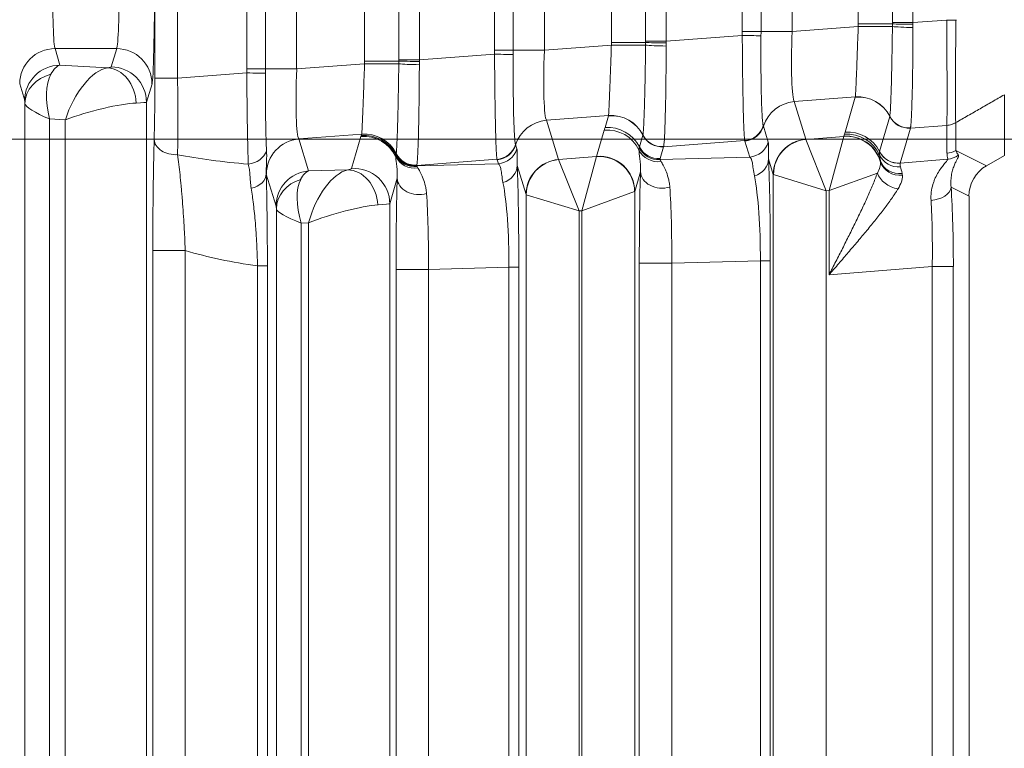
# Model space of a CAD drawing. Header units: millimetres. Extents: x 4 to 836, y 5 to 589.
# Tile 145 of 154: x 725 to 739, y 315 to 326. Entities that reach past the tile are written whole.
import ezdxf

# ---------------------------------------------------------------- set-up
doc = ezdxf.new("R2010")
doc.units = ezdxf.units.MM
doc.layers.add('1', color=7, linetype='Continuous', true_color=0xffffff)
doc.styles.add('ideas_simplex', font='simplex.shx')
doc.dimstyles.get("Standard").update_dxf_attribs({"dimtxt": 0.18, "dimasz": 0.18, "dimexe": 0.18, "dimexo": 0.0625, "dimgap": 0.09, "dimtad": 0, "dimtih": 1, "dimtoh": 1, "dimdec": 4, "dimzin": 0, "dimdsep": 46, "dimtxsty": 'Standard', "dimcen": 0.09, "dimadec": 0, "dimazin": 0, "dimtfac": 1, "dimtdec": 4, "dimtofl": 0, "dimtmove": 0, "dimatfit": 3, "dimfxl": 1, "dimtolj": 1, "dimtzin": 0, "dimarcsym": 0})

# ---------------------------------------------------------------- blocks, each defined once
blk = doc.blocks.new('_U9')
at = {"layer": '1', "color": 87, "lineweight": 25}
for p, q in [((762.156765, 342.060801), (756.531765, 342.060801)), ((756.531765, 342.060801), (756.531765, 340.560801)), ((762.156765, 340.560801), (762.156765, 342.060801)), ((756.531765, 329.355801), (756.531765, 327.855801)), ((762.156765, 327.855801), (762.156765, 329.355801)), ((756.531765, 327.855801), (762.156765, 327.855801))]:
    blk.add_line(p, q, dxfattribs=at)
at = {"layer": '1', "color": 27, "lineweight": 13}
blk.add_line((763.656765, 306.372389), (763.656765, 342.060801), dxfattribs=at)
at = {"layer": '1', "color": 152, "lineweight": 13}
for p, q in [((687.377459, 324.050058), (765.656765, 324.050058)), ((687.377459, 306.372389), (765.656765, 306.372389))]:
    blk.add_line(p, q, dxfattribs=at)
at = {"layer": '1', "color": 27, "lineweight": 18}
for points in [[(763.656765, 324.050058), (764.185746, 321.05006), (763.127784, 321.050056)], [(763.656765, 306.372389), (763.127784, 309.372387), (764.185746, 309.372391)]]:
    blk.add_solid(points, dxfattribs=at)
at = {"layer": '1', "color": 87, "linetype": 'Continuous', "lineweight": 25, "char_height": 3, "attachment_point": 7, "rotation": 90, "line_spacing_factor": 1.204819, "style": 'ideas_simplex'}
for s, insert in [('\\W1.2097;17,7', (754.690765, 329.303301)), ('\\W1.2097;.696', (762.003265, 329.303301))]:
    blk.add_mtext(s, dxfattribs=dict(at, insert=insert))

msp = doc.modelspace()

# ---------------------------------------------------------------- linework, layer by layer
at = {"layer": '1', "color": 143, "linetype": 'Continuous', "lineweight": 13}
for p, q in [((727.016, 324.913), (727.016, 332.509)), ((727.336, 332.509), (727.336, 324.913)), ((728.317, 325.043), (728.317, 332.379)), ((728.582, 332.379), (728.582, 325.043)), ((729.022, 332.379), (729.022, 325.043)), ((729.984, 325.154), (729.984, 332.269)), ((730.468, 325.172), (730.468, 332.251)), ((730.759, 332.251), (730.759, 325.172)), ((731.824, 325.308), (731.824, 332.114)), ((732.088, 332.114), (732.088, 325.308)), ((732.529, 332.114), (732.529, 325.308)), ((733.477, 325.417), (733.477, 332.005)), ((733.962, 325.436), (733.962, 331.987)), ((734.252, 331.987), (734.252, 325.436)), ((735.33, 325.573), (735.33, 331.85)), ((735.595, 331.85), (735.595, 325.573)), ((736.035, 331.85), (736.035, 325.573)), ((736.971, 325.681), (736.971, 331.741)), ((737.455, 325.699), (737.455, 331.723)), ((737.746, 331.723), (737.746, 325.699)), ((737.746, 325.699), (737.455, 325.699)), ((737.746, 325.699), (738.226, 325.736)), ((735.595, 325.573), (735.33, 325.573)), ((735.595, 325.573), (736.035, 325.573)), ((736.035, 325.573), (736.971, 325.643)), ((736.971, 325.681), (737.455, 325.681)), ((733.962, 325.417), (733.477, 325.417)), ((733.962, 325.436), (734.252, 325.436)), ((734.252, 325.436), (735.33, 325.517)), ((725.602, 325.331), (725.672, 325.096)), ((726.475, 325.331), (725.602, 325.331)), ((726.397, 325.072), (726.475, 325.331)), ((731.824, 325.308), (732.088, 325.308)), ((732.529, 325.308), (732.088, 325.308)), ((732.529, 325.308), (733.477, 325.38)), ((729.984, 325.154), (730.468, 325.154)), ((730.468, 325.172), (730.759, 325.172)), ((730.759, 325.172), (731.824, 325.252)), ((725.672, 325.096), (726.349, 325.059)), ((728.317, 325.043), (728.582, 325.043)), ((728.582, 325.043), (729.022, 325.043)), ((729.022, 325.043), (729.984, 325.116)), ((727.336, 324.913), (727.016, 324.913)), ((727.336, 324.913), (728.317, 324.987)), ((725.173, 324.598), (725.102, 324.833)), ((726.975, 324.833), (726.897, 324.574)), ((736.931, 324.647), (736.065, 324.581)), ((736.065, 324.581), (736.229, 324.047)), ((736.786, 324.149), (736.93, 324.645)), ((725.176, 283.869), (725.176, 324.553)), ((726.897, 324.574), (726.897, 283.849)), ((725.526, 324.335), (725.526, 284.087)), ((725.748, 324.323), (725.526, 324.335)), ((725.748, 284.099), (725.748, 324.323)), ((733.437, 324.383), (732.559, 324.317)), ((732.559, 324.317), (732.729, 323.761)), ((733.388, 324.213), (733.437, 324.381)), ((737.273, 323.876), (737.417, 324.37)), ((733.267, 323.805), (733.376, 324.178)), ((735.629, 324.233), (735.698, 324.005)), ((737.71, 324.206), (737.565, 323.711)), ((738.227, 324.245), (737.71, 324.206)), ((738.227, 323.851), (738.227, 324.245)), ((738.353, 324.284), (738.353, 323.89)), ((729.944, 324.119), (729.053, 324.052)), ((729.053, 324.052), (729.191, 323.599)), ((729.8, 323.632), (729.933, 324.087)), ((733.875, 323.939), (733.924, 324.107)), ((735.365, 324.029), (734.216, 323.942)), ((735.437, 323.796), (735.367, 324.023)), ((736.23, 324.046), (736.767, 324.089)), ((736.23, 324.046), (736.519, 323.32)), ((736.767, 324.089), (736.558, 323.323)), ((736.767, 324.091), (736.775, 324.118)), ((732.122, 323.968), (732.14, 323.911)), ((734.216, 323.942), (734.167, 323.775)), ((738.353, 323.89), (738.787, 323.673)), ((731.858, 323.764), (730.722, 323.678)), ((731.878, 323.702), (731.861, 323.759)), ((732.73, 323.76), (733.267, 323.804)), ((732.73, 323.76), (733.019, 323.034)), ((733.058, 323.037), (733.267, 323.804)), ((734.163, 323.762), (735.437, 323.796)), ((735.769, 323.55), (735.702, 323.77)), ((737.565, 323.711), (738.237, 323.766)), ((729.191, 323.599), (729.745, 323.614)), ((730.72, 323.672), (731.878, 323.702)), ((732.269, 323.265), (732.144, 323.676)), ((728.732, 323.103), (728.593, 323.555)), ((730.446, 323.498), (730.34, 323.135)), ((733.889, 323.589), (733.808, 323.309)), ((735.769, 284.872), (735.769, 323.55)), ((735.772, 323.549), (736.519, 323.32)), ((737.242, 323.57), (736.558, 323.323)), ((738.539, 323.241), (738.285, 323.368)), ((732.269, 285.158), (732.269, 323.265)), ((732.272, 323.263), (733.019, 323.034)), ((733.058, 323.037), (733.805, 323.307)), ((733.808, 323.309), (733.808, 285.114)), ((736.558, 323.323), (736.519, 323.32)), ((736.519, 323.32), (736.519, 285.103)), ((736.558, 322.13), (736.558, 323.323)), ((728.735, 285.358), (728.735, 323.064)), ((730.34, 323.135), (730.34, 285.287)), ((733.058, 323.037), (733.019, 323.034)), ((733.019, 323.034), (733.019, 285.389)), ((733.058, 285.385), (733.058, 323.037)), ((729.191, 322.864), (729.085, 322.861)), ((729.085, 322.861), (729.085, 285.561)), ((729.191, 285.559), (729.191, 322.864)), ((727.446, 322.471), (726.986, 322.471)), ((726.986, 285.951), (726.986, 322.471)), ((727.446, 322.471), (727.446, 285.951)), ((728.468, 322.256), (728.608, 322.256)), ((728.468, 286.167), (728.468, 322.256)), ((728.608, 322.256), (728.608, 286.167)), ((732.027, 322.235), (730.889, 322.205)), ((732.027, 286.188), (732.027, 322.235)), ((732.027, 322.235), (732.167, 322.235)), ((732.167, 322.235), (732.167, 286.188)), ((733.872, 286.127), (733.872, 322.295)), ((733.872, 322.295), (734.332, 322.295)), ((735.586, 322.328), (734.332, 322.295)), ((734.332, 322.295), (734.332, 286.127)), ((735.726, 322.328), (735.586, 322.328)), ((735.586, 286.094), (735.586, 322.328)), ((735.726, 322.328), (735.726, 286.094)), ((738.018, 322.249), (736.558, 322.13)), ((738.018, 286.174), (738.018, 322.249)), ((738.018, 322.249), (738.317, 322.249)), ((738.317, 322.249), (738.317, 286.174)), ((730.429, 286.218), (730.429, 322.205)), ((730.429, 322.205), (730.889, 322.205)), ((730.889, 322.205), (730.889, 286.218))]:
    msp.add_line(p, q, dxfattribs=at)
at = {"layer": '1', "color": 143, "linetype": 'Continuous', "lineweight": 18}
for p, q in [((739.039, 324.678), (739.039, 323.818)), ((738.787, 323.673), (739.039, 323.818)), ((738.539, 323.241), (738.539, 285.181))]:
    msp.add_line(p, q, dxfattribs=at)
at = {"layer": '1', "color": 143, "linetype": 'Continuous', "lineweight": 13}
for centre, major_axis, ratio, start_param, end_param in [((725.605, 326.327), (0, -1), 0.039279, 4.712389, 6.195919), ((726.472, 326.327), (0, -1), 0.039279, 0.087266, 1.570796), ((726.972, 326.327), (0, -1.5), 0.026186, 0.087266, 1.570796), ((738.205, 325.736), (-0.3, 0.002), 0.000366, 4.188794, 4.642577), ((736.11, 325.584), (-0.038, -1.006), 0.073389, 4.726012, 6.204078), ((737.006, 325.643), (0.5, 0.001), 0.000077, 0.455936, 1.640609), ((737.725, 325.681), (0.3, -0.002), 0.014605, 3.59604, 4.783436), ((737.724, 325.644), (0.3, -0.006), 0.044184, 3.597973, 4.786486), ((734.231, 325.417), (-0.3, 0.002), 0.014605, 0.454447, 1.641843), ((735.309, 325.517), (0.3, -0.004), 0.000932, 0.312654, 1.500989), ((725.602, 324.833), (0.479, 0.143), 0.995856, 1.281115, 2.84963), ((726.475, 324.833), (0.479, -0.143), 0.995856, 0.291963, 1.860478), ((732.603, 325.319), (-0.038, -1.006), 0.073389, 4.726012, 6.204078), ((733.512, 325.38), (-0.5, -0.001), 0.000077, 3.597528, 4.782202), ((734.231, 325.381), (-0.3, 0.006), 0.044184, 0.456381, 1.644893), ((730.738, 325.154), (-0.3, 0.002), 0.014605, 0.454447, 1.641843), ((731.803, 325.252), (-0.3, 0.004), 0.000932, 3.454247, 4.642582), ((725.672, 324.598), (0.479, 0.143), 0.995856, 1.281115, 2.84963), ((725.672, 324.349), (-0.025, -0.75), 0.344332, 3.237443, 3.751994), ((726.148, 324.323), (-0.306, -0.723), 0.478289, 3.414946, 4.911933), ((726.148, 325.072), (-0.25, 0), 0.087489, 2.505603, 3.115413), ((726.349, 324.561), (-0.059, 0.497), 0.802499, 4.617581, 6.136586), ((726.397, 324.574), (0.479, -0.143), 0.995856, 0.291963, 1.860478), ((729.097, 325.054), (-0.038, -1.006), 0.073389, 4.726012, 6.204078), ((730.019, 325.116), (0.5, 0.001), 0.000077, 0.455935, 1.640609), ((730.737, 325.117), (-0.3, 0.006), 0.044184, 0.456381, 1.644893), ((725.676, 324.553), (0.499, 0.022), 0.864178, 1.798159, 3.089547), ((725.926, 324.335), (-0.254, 0.751), 0.483887, 0.426364, 1.4088), ((726.984, 324.917), (0, 1.203), 0.026128, 3.902605, 4.709108), ((727.284, 324.917), (-0.023, 1.503), 0.034806, 3.902736, 4.709239), ((728.296, 324.987), (-0.3, 0.004), 0.000932, 3.454247, 4.642582), ((725.172, 324.349), (0, 0.25), 0.031404, 5.663725, 6.178276), ((736.106, 324.085), (0.478, 0.146), 0.996014, 1.356348, 2.542747), ((736.971, 324.149), (0.48, -0.14), 0.995643, 0.747824, 1.93418), ((736.971, 324.15), (0.479, -0.144), 0.995612, 0.757529, 1.943536), ((725.926, 324.335), (-0.749, 0.229), 0.170757, 0.078247, 1.060683), ((726.148, 324.323), (-0.749, -0.207), 0.157833, 3.733955, 5.230942), ((726.148, 324.574), (-0.75, 0), 0.029163, 2.505603, 3.115413), ((732.599, 323.82), (-0.478, -0.146), 0.996014, 4.49794, 5.68434), ((733.478, 323.886), (-0.479, 0.144), 0.995612, 3.899122, 5.085129), ((733.477, 323.885), (-0.48, 0.14), 0.995643, 3.889417, 5.075773), ((737.685, 324.505), (0.292, -0.068), 0.995069, 3.835186, 5.021822), ((737.685, 324.504), (0.288, -0.084), 0.995643, 3.889373, 5.075773), ((737.686, 324.506), (-0.297, 0.044), 0.993716, 0.611983, 1.798874), ((733.417, 323.682), (0.48, -0.14), 0.995643, 0.730359, 1.93418), ((733.428, 323.717), (-0.48, 0.14), 0.995643, 3.889373, 5.075773), ((735.34, 324.327), (0.268, 0.136), 0.995564, 4.326262, 5.515407), ((735.343, 324.321), (0.287, 0.088), 0.996014, 4.49794, 5.68434), ((736.826, 323.652), (0.48, -0.14), 0.995643, 0.747756, 1.93418), ((738.202, 324.543), (-0.295, -0.056), 0.996153, 1.466507, 1.908886), ((727.306, 324.046), (0.3, -0.008), 0.722159, 3.179445, 4.834687), ((729.093, 323.555), (-0.478, -0.146), 0.996014, 4.49794, 5.985334), ((729.973, 323.591), (0.48, -0.14), 0.995643, 0.730359, 1.93418), ((729.978, 323.605), (0.471, -0.168), 0.995424, 0.803737, 1.993154), ((729.984, 323.624), (0.482, -0.134), 0.994903, 0.735961, 1.921981), ((729.984, 323.623), (0.477, -0.149), 0.995576, 0.767528, 1.953557), ((734.192, 324.243), (-0.297, 0.044), 0.993716, 0.611983, 1.798874), ((734.192, 324.24), (-0.288, 0.084), 0.995643, 0.74778, 1.93418), ((734.192, 324.241), (-0.292, 0.068), 0.995069, 0.693593, 1.88023), ((736.269, 323.55), (0.478, 0.146), 0.996014, 1.356348, 2.843741), ((736.27, 323.549), (-0.339, -0.368), 0.992996, 3.971219, 5.453559), ((736.479, 324.068), (-0.25, -0.021), 0.087194, 0.019007, 0.080094), ((736.808, 323.594), (0.48, -0.14), 0.995643, 0.586384, 1.93418), ((736.807, 323.593), (0.368, -0.339), 0.991771, 1.011679, 2.392801), ((736.517, 324.071), (-0.25, -0.021), 0.087194, 3.047154, 3.10824), ((736.816, 323.622), (0.48, -0.14), 0.995643, 0.701882, 1.93418), ((728.308, 323.954), (-0.299, -0.018), 0.865443, 1.618775, 2.80586), ((731.834, 324.062), (-0.268, -0.136), 0.995564, 1.18467, 2.373815), ((731.836, 324.056), (-0.287, -0.088), 0.996014, 1.356348, 2.542747), ((731.853, 324), (-0.287, -0.088), 0.996014, 1.356348, 2.542747), ((734.137, 324.025), (-0.298, -0.034), 0.982269, 0.338228, 1.604787), ((734.139, 324.06), (-0.284, 0.098), 0.995471, 0.795333, 1.981733), ((734.143, 324.073), (-0.288, 0.084), 0.995643, 0.74778, 1.93418), ((735.412, 324.094), (0.287, 0.088), 0.996014, 4.49794, 5.68434), ((738.203, 324.148), (-0.3, 0), 0.996169, 1.651938, 2.094395), ((740.065, 322.727), (-1.72, 1.279), 0.157063, 0.266174, 0.369313), ((731.206, 325.213), (-5.474, -0.489), 0.272631, 0.761648, 0.99519), ((730.694, 323.934), (-0.298, -0.034), 0.982269, 0.338228, 1.604787), ((730.693, 323.958), (-0.299, 0.026), 0.991317, 0.550553, 1.765339), ((730.696, 323.97), (-0.284, 0.098), 0.995464, 0.796942, 1.983341), ((730.698, 323.976), (-0.286, 0.092), 0.995544, 0.775979, 1.962379), ((730.699, 323.98), (-0.297, 0.041), 0.992886, 0.604674, 1.791549), ((730.699, 323.979), (-0.296, 0.047), 0.993751, 0.624244, 1.811107), ((732.769, 323.265), (0.478, 0.146), 0.996014, 1.356348, 2.843741), ((732.77, 323.263), (-0.339, -0.368), 0.992996, 3.971219, 5.453559), ((732.979, 323.782), (-0.25, -0.021), 0.087194, 0.019007, 0.080094), ((733.308, 323.309), (0.48, -0.14), 0.995643, 0.284559, 1.93418), ((733.307, 323.307), (-0.368, 0.339), 0.991771, 3.890384, 5.534394), ((733.017, 323.785), (-0.25, -0.021), 0.087194, 3.047154, 3.10824), ((735.402, 323.77), (0.3, 0.013), 0.858349, 5.011301, 6.232142), ((735.669, 322.302), (-0.001, -1.801), 0.031454, 1.585671, 2.524386), ((737.546, 323.945), (-0.293, -0.062), 0.959628, 0.215711, 1.448258), ((737.541, 324.009), (0.288, -0.084), 0.995643, 3.889373, 5.075773), ((737.541, 324.008), (0.291, -0.074), 0.995302, 3.855675, 5.041954), ((737.571, 323.831), (0.294, 0.059), 0.895222, 3.25764, 4.60885), ((740.09, 322.429), (-1.824, 1.543), 0.244098, 0.203714, 0.306853), ((738.213, 324.064), (-0.293, -0.063), 0.996129, 1.4407, 1.985924), ((729.591, 322.864), (-0.267, -0.744), 0.48275, 3.43054, 4.884123), ((729.55, 323.612), (-0.25, -0.021), 0.087194, 2.455026, 3.10824), ((729.785, 323.118), (-0.093, 0.491), 0.77245, 4.566424, 6.145514), ((729.841, 323.135), (0.48, -0.14), 0.995643, 0.284559, 1.93418), ((731.844, 323.676), (-0.3, -0.013), 0.858349, 1.869708, 3.09055), ((732.11, 322.208), (-0.001, -1.801), 0.031454, 1.585671, 2.524386), ((737.575, 323.8), (-0.299, -0.018), 0.878856, 0.229499, 1.588961), ((728.293, 323.558), (-0.3, -0.008), 0.714578, 1.843542, 3.104165), ((728.597, 325.054), (0, -1.504), 0.026222, 6.177315, 6.197692), ((729.231, 323.103), (0.478, 0.146), 0.996014, 1.356348, 2.843741), ((729.235, 323.064), (0.499, 0.024), 0.878584, 1.845316, 3.086754), ((729.485, 322.861), (-0.292, 0.731), 0.480074, 0.398667, 1.381103), ((729.23, 322.854), (-0.012, 0.75), 0.344743, 0.106674, 0.57782), ((730.484, 322.181), (-0.001, 1.801), 0.030434, 0.75024, 1.557554), ((730.746, 323.498), (-0.3, 0.01), 0.776151, 0.041527, 1.988056), ((733.927, 322.272), (-0.001, 1.801), 0.030434, 0.75024, 1.557554), ((734.189, 323.589), (-0.3, 0.01), 0.776151, 0.041527, 1.988056), ((735.369, 322.302), (-0.01, -1.501), 0.144199, 1.589559, 2.528275), ((736.519, 323.571), (-0.75, -0.02), 0.029238, 0.025384, 0.08647), ((737.515, 323.57), (-0.269, 0.133), 0.701534, 0.615113, 1.97019), ((731.81, 322.208), (-0.01, -1.501), 0.144199, 1.589559, 2.528275), ((734.227, 322.272), (-0.007, -1.501), 0.069967, 1.587014, 2.394327), ((737.986, 323.368), (-0.299, -0.019), 0.621028, 1.581348, 3.038021), ((738.171, 322.237), (-0.001, -1.806), 0.081028, 1.577455, 2.247578), ((730.784, 322.181), (-0.007, -1.501), 0.069967, 1.587014, 2.394327), ((733.019, 323.286), (-0.75, -0.02), 0.029238, 0.025384, 0.08647), ((733.058, 323.289), (-0.75, -0.02), 0.029238, 3.05353, 3.114616), ((728.731, 322.854), (0, -0.25), 0.031454, 2.568107, 3.039253), ((729.485, 322.861), (-0.749, 0.213), 0.16115, 0.071877, 1.054313), ((729.591, 322.864), (-0.749, -0.223), 0.167328, 3.77126, 5.224842), ((729.591, 323.116), (-0.75, -0.02), 0.029238, 2.461402, 3.114616), ((737.872, 322.237), (-0.026, -1.507), 0.096946, 1.580384, 2.250507), ((730.406, 325.213), (-5.359, -0.61), 0.555322, 0.923637, 1.138324)]:
    msp.add_ellipse(centre, major_axis=major_axis, ratio=ratio, start_param=start_param, end_param=end_param, dxfattribs=at)
at = {"layer": '1', "color": 143, "linetype": 'Continuous', "lineweight": 18}
msp.add_ellipse((739.04, 323.24), major_axis=(0.449, -0.225), ratio=0.995894, start_param=2.56169, end_param=3.603692, dxfattribs=at)
at = {"layer": '1', "color": 143, "linetype": 'Continuous', "lineweight": 13}
for points, degree in [([(737.455, 325.681), (737.455, 325.687), (737.455, 325.693), (737.455, 325.699)], 3), ([(737.746, 325.699), (737.746, 325.692), (737.746, 325.684), (737.746, 325.677)], 3), ([(738.226, 325.736), (738.226, 325.737), (738.226, 325.739), (738.226, 325.741)], 3), ([(738.355, 325.741), (738.355, 325.739), (738.355, 325.737), (738.355, 325.735)], 3), ([(735.33, 325.517), (735.33, 325.536), (735.33, 325.554), (735.33, 325.573)], 3), ([(735.595, 325.573), (735.595, 325.553), (735.595, 325.533), (735.594, 325.513)], 3), ([(736.971, 325.643), (736.971, 325.656), (736.971, 325.669), (736.971, 325.681)], 3), ([(737.455, 325.644), (737.455, 325.656), (737.455, 325.669), (737.455, 325.681)], 3), ([(737.746, 325.677), (737.746, 325.661), (737.746, 325.646), (737.746, 325.631)], 3), ([(733.477, 325.38), (733.477, 325.392), (733.477, 325.405), (733.477, 325.417)], 3), ([(733.961, 325.38), (733.961, 325.393), (733.961, 325.405), (733.962, 325.417)], 3), ([(733.962, 325.417), (733.962, 325.423), (733.962, 325.429), (733.962, 325.436)], 3), ([(734.252, 325.436), (734.252, 325.428), (734.252, 325.42), (734.252, 325.413)], 3), ([(731.824, 325.252), (731.824, 325.271), (731.824, 325.289), (731.824, 325.308)], 3), ([(732.088, 325.308), (732.088, 325.288), (732.088, 325.268), (732.088, 325.248)], 3), ([(734.252, 325.413), (734.253, 325.397), (734.253, 325.382), (734.253, 325.367)], 3), ([(729.984, 325.116), (729.984, 325.128), (729.984, 325.141), (729.984, 325.154)], 3), ([(730.468, 325.154), (730.468, 325.16), (730.468, 325.166), (730.468, 325.172)], 3), ([(730.468, 325.116), (730.468, 325.129), (730.468, 325.141), (730.468, 325.154)], 3), ([(730.759, 325.172), (730.759, 325.164), (730.759, 325.157), (730.759, 325.149)], 3), ([(730.759, 325.149), (730.759, 325.134), (730.759, 325.118), (730.759, 325.103)], 3), ([(728.317, 324.987), (728.317, 325.006), (728.317, 325.025), (728.317, 325.043)], 3), ([(728.582, 325.043), (728.582, 325.023), (728.582, 325.004), (728.582, 324.984)], 3), ([(736.93, 324.645), (736.93, 324.646), (736.931, 324.646), (736.931, 324.647)], 3), ([(739.039, 324.678), (738.353, 324.284)], 1), ([(733.437, 324.381), (733.437, 324.382), (733.437, 324.382), (733.437, 324.383)], 3), ([(737.417, 324.371), (737.418, 324.372), (737.418, 324.372), (737.418, 324.373)], 3), ([(737.417, 324.37), (737.417, 324.371), (737.417, 324.371), (737.417, 324.371)], 3), ([(733.376, 324.178), (733.378, 324.184), (733.382, 324.196), (733.386, 324.208), (733.388, 324.213)], 3), ([(735.627, 324.239), (735.628, 324.237), (735.628, 324.235), (735.629, 324.233)], 3), ([(737.71, 324.209), (737.71, 324.208), (737.71, 324.208), (737.71, 324.207)], 3), ([(737.71, 324.207), (737.71, 324.207), (737.71, 324.206), (737.71, 324.206)], 3), ([(738.227, 324.245), (738.227, 324.245), (738.227, 324.245), (738.227, 324.245)], 3), ([(738.352, 324.284), (738.352, 324.284), (738.352, 324.284), (738.352, 324.284)], 3), ([(729.933, 324.087), (729.934, 324.092), (729.936, 324.096), (729.937, 324.101)], 3), ([(729.937, 324.101), (729.94, 324.107), (729.942, 324.113), (729.944, 324.119)], 3), ([(729.944, 324.119), (729.944, 324.119), (729.944, 324.12), (729.944, 324.12)], 3), ([(733.924, 324.107), (733.924, 324.108), (733.924, 324.109), (733.924, 324.109)], 3), ([(733.924, 324.107), (733.924, 324.107), (733.924, 324.107), (733.924, 324.107)], 3), ([(735.367, 324.023), (735.366, 324.025), (735.366, 324.027), (735.365, 324.029)], 3), ([(732.12, 323.975), (732.121, 323.972), (732.122, 323.97), (732.122, 323.968)], 3), ([(733.867, 323.896), (733.867, 323.909), (733.868, 323.919), (733.871, 323.927)], 3), ([(733.871, 323.927), (733.872, 323.931), (733.874, 323.935), (733.875, 323.939)], 3), ([(734.217, 323.946), (734.217, 323.945), (734.216, 323.944), (734.216, 323.943)], 3), ([(734.216, 323.943), (734.216, 323.943), (734.216, 323.943), (734.216, 323.942)], 3), ([(730.424, 323.806), (730.424, 323.813), (730.424, 323.82), (730.425, 323.826)], 3), ([(730.425, 323.826), (730.426, 323.83), (730.427, 323.833), (730.428, 323.836)], 3), ([(730.428, 323.836), (730.429, 323.838), (730.429, 323.841), (730.43, 323.843)], 3), ([(730.43, 323.843), (730.43, 323.844), (730.43, 323.844), (730.431, 323.845)], 3), ([(730.431, 323.845), (730.431, 323.846), (730.431, 323.846), (730.431, 323.846)], 3), ([(731.861, 323.759), (731.86, 323.76), (731.859, 323.762), (731.858, 323.764)], 3), ([(734.167, 323.775), (734.166, 323.771), (734.165, 323.767), (734.163, 323.762)], 3), ([(734.163, 323.762), (734.167, 323.756), (734.173, 323.746), (734.18, 323.734)], 3), ([(737.285, 323.742), (737.28, 323.775), (737.275, 323.802), (737.272, 323.823)], 3), ([(737.273, 323.875), (737.273, 323.875), (737.273, 323.875), (737.273, 323.876)], 3), ([(737.287, 323.722), (737.287, 323.729), (737.286, 323.736), (737.285, 323.742)], 3), ([(730.722, 323.678), (730.722, 323.676), (730.721, 323.674), (730.72, 323.672)], 3), ([(730.72, 323.672), (730.722, 323.669), (730.723, 323.666), (730.726, 323.662)], 3), ([(730.723, 323.682), (730.723, 323.68), (730.723, 323.679), (730.722, 323.678)], 3), ([(730.726, 323.662), (730.729, 323.657), (730.733, 323.651), (730.737, 323.643)], 3), ([(737.565, 323.711), (737.565, 323.711), (737.565, 323.711), (737.565, 323.711)], 3), ([(737.57, 323.657), (737.575, 323.633), (737.584, 323.602), (737.593, 323.563)], 3), ([(737.593, 323.563), (737.595, 323.555), (737.596, 323.546), (737.596, 323.537)], 3)]:
    msp.add_open_spline(points, degree=degree, dxfattribs=at)
for points, knots in [([(738.227, 324.245), (738.227, 324.247), (738.227, 324.25), (738.226, 324.256), (738.226, 324.259), (738.226, 324.272), (738.226, 324.282), (738.226, 324.32), (738.227, 324.353), (738.228, 324.404), (738.228, 324.415), (738.229, 324.437), (738.229, 324.472), (738.23, 324.537), (738.231, 324.596), (738.231, 324.658), (738.231, 324.69), (738.23, 324.794), (738.229, 324.867), (738.228, 324.984), (738.227, 325.025), (738.227, 325.107), (738.226, 325.15), (738.226, 325.28), (738.226, 325.368), (738.227, 325.504), (738.227, 325.55), (738.226, 325.619), (738.226, 325.642), (738.226, 325.689), (738.226, 325.712), (738.226, 325.736)], [0, 0, 0, 0, 0.03125, 0.03125, 0.0625, 0.0625, 0.125, 0.125, 0.25, 0.25, 0.28125, 0.28125, 0.3125, 0.375, 0.4375, 0.4375, 0.5, 0.5, 0.625, 0.625, 0.6875, 0.6875, 0.75, 0.75, 0.875, 0.875, 0.9375, 0.9375, 0.96875, 0.96875, 1, 1, 1, 1]), ([(738.355, 325.735), (738.355, 325.712), (738.354, 325.689), (738.354, 325.644), (738.354, 325.622), (738.353, 325.554), (738.352, 325.509), (738.351, 325.377), (738.349, 325.291), (738.348, 325.165), (738.348, 325.124), (738.348, 325.043), (738.348, 325.004), (738.349, 324.89), (738.349, 324.818), (738.35, 324.718), (738.35, 324.686), (738.35, 324.626), (738.35, 324.569), (738.349, 324.518), (738.349, 324.483), (738.349, 324.471), (738.348, 324.449), (738.348, 324.439), (738.348, 324.389), (738.348, 324.357), (738.349, 324.321), (738.35, 324.31), (738.351, 324.298), (738.351, 324.295), (738.352, 324.289), (738.352, 324.286), (738.352, 324.284)], [0, 0, 0, 0, 0.03125, 0.03125, 0.0625, 0.0625, 0.125, 0.125, 0.25, 0.25, 0.3125, 0.3125, 0.375, 0.375, 0.5, 0.5, 0.5625, 0.5625, 0.625, 0.6875, 0.6875, 0.71875, 0.71875, 0.75, 0.75, 0.875, 0.875, 0.9375, 0.9375, 0.96875, 0.96875, 1, 1, 1, 1]), ([(736.931, 324.647), (736.931, 324.652), (736.932, 324.663), (736.934, 324.688), (736.934, 324.698), (736.935, 324.714), (736.935, 324.72), (736.936, 324.733), (736.936, 324.739), (736.938, 324.774), (736.939, 324.806), (736.942, 324.862), (736.942, 324.881), (736.944, 324.913), (736.944, 324.923), (736.945, 324.945), (736.945, 324.957), (736.948, 325.014), (736.95, 325.063), (736.952, 325.128), (736.953, 325.142), (736.954, 325.169), (736.954, 325.182), (736.956, 325.224), (736.957, 325.252), (736.96, 325.338), (736.962, 325.398), (736.965, 325.489), (736.967, 325.519), (736.969, 325.581), (736.97, 325.612), (736.971, 325.643)], [0, 0, 0, 0, 0.125, 0.125, 0.1875, 0.1875, 0.21875, 0.21875, 0.25, 0.25, 0.375, 0.375, 0.4375, 0.4375, 0.46875, 0.46875, 0.5, 0.5, 0.625, 0.625, 0.65625, 0.65625, 0.6875, 0.6875, 0.75, 0.75, 0.875, 0.875, 0.9375, 0.9375, 1, 1, 1, 1]), ([(737.418, 324.373), (737.42, 324.381), (737.421, 324.396), (737.424, 324.429), (737.425, 324.441), (737.426, 324.463), (737.426, 324.47), (737.427, 324.487), (737.428, 324.495), (737.43, 324.539), (737.432, 324.581), (737.434, 324.651), (737.435, 324.676), (737.437, 324.729), (737.438, 324.757), (737.44, 324.844), (737.442, 324.906), (737.444, 325.006), (737.445, 325.04), (737.446, 325.093), (737.447, 325.111), (737.447, 325.147), (737.448, 325.165), (737.449, 325.256), (737.451, 325.331), (737.452, 325.447), (737.453, 325.486), (737.454, 325.565), (737.454, 325.604), (737.455, 325.644)], [0, 0, 0, 0, 0.125, 0.125, 0.1875, 0.1875, 0.21875, 0.21875, 0.25, 0.25, 0.375, 0.375, 0.4375, 0.4375, 0.5, 0.5, 0.625, 0.625, 0.6875, 0.6875, 0.71875, 0.71875, 0.75, 0.75, 0.875, 0.875, 0.9375, 0.9375, 1, 1, 1, 1]), ([(737.746, 325.631), (737.746, 325.542), (737.746, 325.454), (737.745, 325.326), (737.744, 325.284), (737.744, 325.221), (737.743, 325.2), (737.743, 325.158), (737.743, 325.137), (737.742, 325.035), (737.74, 324.957), (737.738, 324.847), (737.738, 324.811), (737.737, 324.759), (737.736, 324.742), (737.735, 324.708), (737.735, 324.691), (737.733, 324.61), (737.731, 324.551), (737.728, 324.472), (737.727, 324.448), (737.725, 324.401), (737.724, 324.379), (737.721, 324.32), (737.719, 324.287), (737.716, 324.25), (737.715, 324.239), (737.713, 324.226), (737.713, 324.222), (737.712, 324.215), (737.711, 324.212), (737.71, 324.209)], [0, 0, 0, 0, 0.125, 0.125, 0.1875, 0.1875, 0.21875, 0.21875, 0.25, 0.25, 0.375, 0.375, 0.4375, 0.4375, 0.46875, 0.46875, 0.5, 0.5, 0.625, 0.625, 0.6875, 0.6875, 0.75, 0.75, 0.875, 0.875, 0.9375, 0.9375, 0.96875, 0.96875, 1, 1, 1, 1]), ([(735.365, 324.029), (735.364, 324.031), (735.364, 324.033), (735.363, 324.04), (735.362, 324.043), (735.361, 324.056), (735.36, 324.066), (735.357, 324.103), (735.355, 324.136), (735.353, 324.187), (735.352, 324.197), (735.351, 324.22), (735.35, 324.255), (735.348, 324.319), (735.346, 324.378), (735.344, 324.44), (735.343, 324.472), (735.341, 324.575), (735.34, 324.649), (735.338, 324.766), (735.337, 324.806), (735.336, 324.868), (735.336, 324.889), (735.335, 324.931), (735.335, 324.953), (735.333, 325.061), (735.332, 325.15), (735.331, 325.285), (735.331, 325.331), (735.331, 325.4), (735.33, 325.424), (735.33, 325.47), (735.33, 325.494), (735.33, 325.517)], [0, 0, 0, 0, 0.03125, 0.03125, 0.0625, 0.0625, 0.125, 0.125, 0.25, 0.25, 0.28125, 0.28125, 0.3125, 0.375, 0.4375, 0.4375, 0.5, 0.5, 0.625, 0.625, 0.6875, 0.6875, 0.71875, 0.71875, 0.75, 0.75, 0.875, 0.875, 0.9375, 0.9375, 0.96875, 0.96875, 1, 1, 1, 1]), ([(735.594, 325.513), (735.594, 325.493), (735.594, 325.474), (735.594, 325.434), (735.594, 325.414), (735.594, 325.355), (735.594, 325.316), (735.593, 325.201), (735.594, 325.126), (735.594, 325.034), (735.594, 325.016), (735.595, 324.98), (735.595, 324.927), (735.596, 324.875), (735.597, 324.776), (735.599, 324.714), (735.602, 324.597), (735.603, 324.544), (735.606, 324.473), (735.607, 324.451), (735.609, 324.419), (735.609, 324.409), (735.61, 324.39), (735.611, 324.381), (735.614, 324.336), (735.616, 324.308), (735.62, 324.274), (735.621, 324.265), (735.623, 324.253), (735.624, 324.25), (735.625, 324.244), (735.626, 324.241), (735.627, 324.239)], [0, 0, 0, 0, 0.03125, 0.03125, 0.0625, 0.0625, 0.125, 0.125, 0.25, 0.25, 0.28125, 0.28125, 0.3125, 0.375, 0.375, 0.5, 0.5, 0.625, 0.625, 0.6875, 0.6875, 0.71875, 0.71875, 0.75, 0.75, 0.875, 0.875, 0.9375, 0.9375, 0.96875, 0.96875, 1, 1, 1, 1]), ([(733.437, 324.383), (733.438, 324.388), (733.439, 324.4), (733.44, 324.424), (733.44, 324.434), (733.441, 324.451), (733.442, 324.457), (733.442, 324.469), (733.443, 324.476), (733.444, 324.51), (733.446, 324.542), (733.448, 324.598), (733.449, 324.618), (733.45, 324.649), (733.45, 324.66), (733.451, 324.682), (733.452, 324.693), (733.454, 324.75), (733.456, 324.799), (733.459, 324.864), (733.459, 324.878), (733.46, 324.905), (733.461, 324.919), (733.462, 324.96), (733.463, 324.989), (733.466, 325.075), (733.469, 325.134), (733.472, 325.225), (733.473, 325.256), (733.475, 325.318), (733.476, 325.349), (733.477, 325.38)], [0, 0, 0, 0, 0.125, 0.125, 0.1875, 0.1875, 0.21875, 0.21875, 0.25, 0.25, 0.375, 0.375, 0.4375, 0.4375, 0.46875, 0.46875, 0.5, 0.5, 0.625, 0.625, 0.65625, 0.65625, 0.6875, 0.6875, 0.75, 0.75, 0.875, 0.875, 0.9375, 0.9375, 1, 1, 1, 1]), ([(733.924, 324.109), (733.926, 324.117), (733.928, 324.132), (733.93, 324.165), (733.931, 324.178), (733.932, 324.199), (733.933, 324.207), (733.934, 324.223), (733.934, 324.231), (733.936, 324.276), (733.938, 324.317), (733.941, 324.387), (733.942, 324.412), (733.943, 324.465), (733.944, 324.493), (733.947, 324.58), (733.949, 324.643), (733.951, 324.742), (733.952, 324.776), (733.953, 324.829), (733.953, 324.847), (733.954, 324.883), (733.954, 324.901), (733.956, 324.992), (733.957, 325.067), (733.959, 325.183), (733.959, 325.222), (733.96, 325.301), (733.961, 325.34), (733.961, 325.38)], [0, 0, 0, 0, 0.125, 0.125, 0.1875, 0.1875, 0.21875, 0.21875, 0.25, 0.25, 0.375, 0.375, 0.4375, 0.4375, 0.5, 0.5, 0.625, 0.625, 0.6875, 0.6875, 0.71875, 0.71875, 0.75, 0.75, 0.875, 0.875, 0.9375, 0.9375, 1, 1, 1, 1]), ([(734.253, 325.367), (734.252, 325.278), (734.252, 325.191), (734.251, 325.062), (734.251, 325.02), (734.25, 324.957), (734.25, 324.936), (734.249, 324.894), (734.249, 324.874), (734.248, 324.771), (734.247, 324.694), (734.245, 324.583), (734.244, 324.547), (734.243, 324.495), (734.243, 324.478), (734.242, 324.444), (734.241, 324.427), (734.239, 324.346), (734.238, 324.288), (734.235, 324.209), (734.234, 324.184), (734.232, 324.137), (734.231, 324.115), (734.228, 324.056), (734.226, 324.023), (734.222, 323.986), (734.221, 323.975), (734.22, 323.962), (734.219, 323.958), (734.218, 323.951), (734.217, 323.948), (734.217, 323.946)], [0, 0, 0, 0, 0.125, 0.125, 0.1875, 0.1875, 0.21875, 0.21875, 0.25, 0.25, 0.375, 0.375, 0.4375, 0.4375, 0.46875, 0.46875, 0.5, 0.5, 0.625, 0.625, 0.6875, 0.6875, 0.75, 0.75, 0.875, 0.875, 0.9375, 0.9375, 0.96875, 0.96875, 1, 1, 1, 1]), ([(731.858, 323.764), (731.858, 323.766), (731.857, 323.769), (731.856, 323.775), (731.856, 323.779), (731.854, 323.791), (731.853, 323.801), (731.85, 323.838), (731.849, 323.871), (731.846, 323.922), (731.846, 323.933), (731.845, 323.955), (731.843, 323.99), (731.841, 324.055), (731.84, 324.113), (731.838, 324.175), (731.837, 324.208), (731.835, 324.31), (731.833, 324.384), (731.831, 324.501), (731.83, 324.541), (731.83, 324.603), (731.829, 324.624), (731.829, 324.667), (731.828, 324.688), (731.827, 324.796), (731.826, 324.885), (731.825, 325.021), (731.825, 325.066), (731.824, 325.136), (731.824, 325.159), (731.824, 325.206), (731.824, 325.229), (731.824, 325.252)], [0, 0, 0, 0, 0.03125, 0.03125, 0.0625, 0.0625, 0.125, 0.125, 0.25, 0.25, 0.28125, 0.28125, 0.3125, 0.375, 0.4375, 0.4375, 0.5, 0.5, 0.625, 0.625, 0.6875, 0.6875, 0.71875, 0.71875, 0.75, 0.75, 0.875, 0.875, 0.9375, 0.9375, 0.96875, 0.96875, 1, 1, 1, 1]), ([(732.088, 325.248), (732.088, 325.229), (732.088, 325.209), (732.088, 325.169), (732.087, 325.149), (732.087, 325.091), (732.087, 325.052), (732.087, 324.936), (732.087, 324.861), (732.088, 324.77), (732.088, 324.751), (732.088, 324.715), (732.089, 324.662), (732.09, 324.611), (732.091, 324.511), (732.092, 324.449), (732.095, 324.332), (732.097, 324.279), (732.1, 324.208), (732.101, 324.186), (732.102, 324.155), (732.103, 324.145), (732.104, 324.125), (732.104, 324.116), (732.107, 324.072), (732.11, 324.043), (732.113, 324.01), (732.115, 324), (732.117, 323.989), (732.117, 323.985), (732.119, 323.979), (732.12, 323.977), (732.12, 323.975)], [0, 0, 0, 0, 0.03125, 0.03125, 0.0625, 0.0625, 0.125, 0.125, 0.25, 0.25, 0.28125, 0.28125, 0.3125, 0.375, 0.375, 0.5, 0.5, 0.625, 0.625, 0.6875, 0.6875, 0.71875, 0.71875, 0.75, 0.75, 0.875, 0.875, 0.9375, 0.9375, 0.96875, 0.96875, 1, 1, 1, 1]), ([(729.944, 324.12), (729.944, 324.126), (729.945, 324.137), (729.946, 324.163), (729.947, 324.173), (729.948, 324.189), (729.948, 324.195), (729.949, 324.208), (729.949, 324.214), (729.951, 324.249), (729.952, 324.282), (729.954, 324.337), (729.955, 324.357), (729.957, 324.388), (729.957, 324.399), (729.958, 324.421), (729.958, 324.432), (729.961, 324.489), (729.963, 324.538), (729.966, 324.616), (729.967, 324.643), (729.969, 324.699), (729.97, 324.727), (729.973, 324.813), (729.975, 324.871), (729.978, 324.962), (729.979, 324.993), (729.982, 325.054), (729.983, 325.085), (729.984, 325.116)], [0, 0, 0, 0, 0.125, 0.125, 0.1875, 0.1875, 0.21875, 0.21875, 0.25, 0.25, 0.375, 0.375, 0.4375, 0.4375, 0.46875, 0.46875, 0.5, 0.5, 0.625, 0.625, 0.6875, 0.6875, 0.75, 0.75, 0.875, 0.875, 0.9375, 0.9375, 1, 1, 1, 1]), ([(730.431, 323.846), (730.433, 323.855), (730.434, 323.871), (730.437, 323.904), (730.438, 323.917), (730.439, 323.938), (730.439, 323.946), (730.44, 323.962), (730.441, 323.971), (730.443, 324.015), (730.445, 324.057), (730.447, 324.127), (730.448, 324.152), (730.45, 324.205), (730.451, 324.233), (730.453, 324.32), (730.455, 324.382), (730.457, 324.481), (730.458, 324.515), (730.459, 324.568), (730.459, 324.586), (730.46, 324.622), (730.461, 324.64), (730.462, 324.731), (730.463, 324.805), (730.465, 324.92), (730.466, 324.959), (730.467, 325.038), (730.467, 325.077), (730.468, 325.116)], [0, 0, 0, 0, 0.125, 0.125, 0.1875, 0.1875, 0.21875, 0.21875, 0.25, 0.25, 0.375, 0.375, 0.4375, 0.4375, 0.5, 0.5, 0.625, 0.625, 0.6875, 0.6875, 0.71875, 0.71875, 0.75, 0.75, 0.875, 0.875, 0.9375, 0.9375, 1, 1, 1, 1]), ([(730.759, 325.103), (730.759, 325.015), (730.758, 324.928), (730.757, 324.8), (730.757, 324.758), (730.757, 324.695), (730.756, 324.674), (730.756, 324.633), (730.756, 324.612), (730.754, 324.51), (730.753, 324.433), (730.751, 324.323), (730.751, 324.287), (730.749, 324.235), (730.749, 324.218), (730.748, 324.184), (730.748, 324.168), (730.746, 324.087), (730.744, 324.028), (730.741, 323.949), (730.74, 323.924), (730.739, 323.889), (730.738, 323.878), (730.737, 323.856), (730.737, 323.845), (730.734, 323.795), (730.732, 323.763), (730.729, 323.725), (730.728, 323.714), (730.726, 323.696), (730.725, 323.688), (730.724, 323.683)], [0, 0, 0, 0, 0.125, 0.125, 0.1875, 0.1875, 0.21875, 0.21875, 0.25, 0.25, 0.375, 0.375, 0.4375, 0.4375, 0.46875, 0.46875, 0.5, 0.5, 0.625, 0.625, 0.6875, 0.6875, 0.71875, 0.71875, 0.75, 0.75, 0.875, 0.875, 0.9375, 0.9375, 1, 1, 1, 1]), ([(728.338, 323.696), (728.337, 323.728), (728.336, 323.765), (728.334, 323.825), (728.333, 323.846), (728.332, 323.889), (728.331, 323.911), (728.33, 323.98), (728.329, 324.028), (728.327, 324.105), (728.326, 324.145), (728.326, 324.186), (728.325, 324.214), (728.325, 324.228), (728.324, 324.299), (728.322, 324.415), (728.321, 324.537), (728.32, 324.616), (728.32, 324.632), (728.319, 324.664), (728.319, 324.68), (728.319, 324.728), (728.318, 324.76), (728.318, 324.857), (728.317, 324.922), (728.317, 324.987)], [0, 0, 0, 0, 0.125, 0.125, 0.1875, 0.1875, 0.25, 0.25, 0.375, 0.375, 0.4375, 0.46875, 0.46875, 0.5, 0.5, 0.625, 0.75, 0.75, 0.78125, 0.78125, 0.8125, 0.8125, 0.875, 0.875, 1, 1, 1, 1]), ([(728.582, 324.984), (728.581, 324.928), (728.581, 324.873), (728.581, 324.791), (728.581, 324.763), (728.581, 324.709), (728.581, 324.682), (728.581, 324.602), (728.581, 324.498), (728.582, 324.399), (728.583, 324.327), (728.584, 324.304), (728.584, 324.258), (728.585, 324.235), (728.586, 324.17), (728.587, 324.129), (728.589, 324.07), (728.589, 324.051), (728.591, 324.014), (728.591, 323.996), (728.593, 323.945), (728.595, 323.914), (728.596, 323.885)], [0, 0, 0, 0, 0.125, 0.125, 0.1875, 0.1875, 0.25, 0.25, 0.375, 0.5, 0.5, 0.5625, 0.5625, 0.625, 0.625, 0.75, 0.75, 0.8125, 0.8125, 0.875, 0.875, 1, 1, 1, 1]), ([(736.775, 324.118), (736.777, 324.123), (736.779, 324.128), (736.783, 324.138), (736.784, 324.144), (736.786, 324.149)], [0, 0, 0, 0, 0.5, 0.5, 1, 1, 1, 1]), ([(728.596, 323.885), (728.598, 323.858), (728.598, 323.831), (728.598, 323.777), (728.597, 323.751), (728.595, 323.697), (728.594, 323.67), (728.592, 323.615), (728.591, 323.587), (728.592, 323.558)], [0, 0, 0, 0, 0.25, 0.25, 0.5, 0.5, 0.75, 0.75, 1, 1, 1, 1]), ([(732.14, 323.911), (732.142, 323.904), (732.143, 323.894), (732.144, 323.868), (732.144, 323.851), (732.143, 323.813), (732.142, 323.79), (732.141, 323.738), (732.142, 323.709), (732.144, 323.676)], [0, 0, 0, 0, 0.25, 0.25, 0.5, 0.5, 0.75, 0.75, 1, 1, 1, 1]), ([(733.889, 323.589), (733.89, 323.61), (733.891, 323.629), (733.89, 323.665), (733.889, 323.682), (733.886, 323.73), (733.883, 323.758), (733.876, 323.807), (733.873, 323.829), (733.869, 323.867), (733.867, 323.883), (733.867, 323.896)], [0, 0, 0, 0, 0.125, 0.125, 0.25, 0.25, 0.5, 0.5, 0.75, 0.75, 1, 1, 1, 1]), ([(735.698, 324.005), (735.701, 323.998), (735.702, 323.988), (735.703, 323.961), (735.703, 323.945), (735.702, 323.906), (735.701, 323.884), (735.7, 323.832), (735.7, 323.802), (735.702, 323.77)], [0, 0, 0, 0, 0.25, 0.25, 0.5, 0.5, 0.75, 0.75, 1, 1, 1, 1]), ([(727.337, 323.83), (727.349, 323.74), (727.36, 323.645), (727.377, 323.494), (727.382, 323.442), (727.389, 323.361), (727.392, 323.333), (727.397, 323.277), (727.399, 323.249), (727.406, 323.163), (727.411, 323.105), (727.419, 322.985), (727.423, 322.924), (727.429, 322.83), (727.43, 322.798), (727.434, 322.733), (727.436, 322.701), (727.44, 322.603), (727.443, 322.538), (727.446, 322.471)], [0, 0, 0, 0, 0.25, 0.25, 0.375, 0.375, 0.4375, 0.4375, 0.5, 0.5, 0.625, 0.625, 0.75, 0.75, 0.8125, 0.8125, 0.875, 0.875, 1, 1, 1, 1]), ([(730.446, 323.498), (730.447, 323.519), (730.447, 323.538), (730.447, 323.574), (730.446, 323.591), (730.443, 323.639), (730.44, 323.667), (730.433, 323.717), (730.43, 323.738), (730.426, 323.776), (730.424, 323.792), (730.424, 323.806)], [0, 0, 0, 0, 0.125, 0.125, 0.25, 0.25, 0.5, 0.5, 0.75, 0.75, 1, 1, 1, 1]), ([(735.501, 323.528), (735.494, 323.566), (735.489, 323.601), (735.482, 323.647), (735.481, 323.662), (735.477, 323.688), (735.475, 323.701), (735.469, 323.734), (735.464, 323.752), (735.452, 323.78), (735.445, 323.79), (735.437, 323.796)], [0, 0, 0, 0, 0.25, 0.25, 0.375, 0.375, 0.5, 0.5, 0.75, 0.75, 1, 1, 1, 1]), ([(737.272, 323.823), (737.271, 323.835), (737.27, 323.845), (737.271, 323.863), (737.272, 323.87), (737.273, 323.875)], [0, 0, 0, 0, 0.5, 0.5, 1, 1, 1, 1]), ([(738.002, 323.182), (737.999, 323.224), (738.001, 323.263), (738.01, 323.338), (738.017, 323.374), (738.032, 323.424), (738.038, 323.44), (738.049, 323.472), (738.056, 323.487), (738.075, 323.53), (738.09, 323.557), (738.12, 323.606), (738.135, 323.629), (738.166, 323.67), (738.181, 323.688), (738.207, 323.719), (738.218, 323.733), (738.23, 323.748), (738.233, 323.753), (738.237, 323.761), (738.238, 323.764), (738.237, 323.766)], [0, 0, 0, 0, 0.125, 0.125, 0.25, 0.25, 0.3125, 0.3125, 0.375, 0.375, 0.5, 0.5, 0.625, 0.625, 0.75, 0.75, 0.875, 0.875, 0.9375, 0.9375, 1, 1, 1, 1]), ([(738.389, 323.822), (738.391, 323.818), (738.391, 323.812), (738.386, 323.797), (738.382, 323.787), (738.373, 323.77), (738.37, 323.764), (738.364, 323.751), (738.36, 323.744), (738.349, 323.722), (738.341, 323.705), (738.326, 323.668), (738.318, 323.647), (738.304, 323.603), (738.298, 323.579), (738.288, 323.526), (738.285, 323.497), (738.281, 323.436), (738.282, 323.403), (738.285, 323.368)], [0, 0, 0, 0, 0.125, 0.125, 0.25, 0.25, 0.3125, 0.3125, 0.375, 0.375, 0.5, 0.5, 0.625, 0.625, 0.75, 0.75, 0.875, 0.875, 1, 1, 1, 1]), ([(728.379, 323.354), (728.374, 323.387), (728.37, 323.419), (728.365, 323.481), (728.364, 323.511), (728.36, 323.568), (728.357, 323.595), (728.35, 323.647), (728.345, 323.672), (728.338, 323.696)], [0, 0, 0, 0, 0.25, 0.25, 0.5, 0.5, 0.75, 0.75, 1, 1, 1, 1]), ([(730.724, 323.683), (730.724, 323.683), (730.723, 323.683), (730.723, 323.682), (730.723, 323.682), (730.723, 323.682)], [0, 0, 0, 0, 0.375764, 0.375764, 1, 1, 1, 1]), ([(730.737, 323.643), (730.746, 323.629), (730.756, 323.611), (730.773, 323.579), (730.779, 323.567), (730.791, 323.541), (730.798, 323.528), (730.816, 323.483), (730.828, 323.45), (730.844, 323.393), (730.848, 323.373), (730.856, 323.33), (730.859, 323.306), (730.861, 323.281)], [0, 0, 0, 0, 0.25, 0.25, 0.375, 0.375, 0.5, 0.5, 0.75, 0.75, 0.875, 0.875, 1, 1, 1, 1]), ([(731.943, 323.434), (731.935, 323.472), (731.93, 323.507), (731.924, 323.554), (731.922, 323.568), (731.918, 323.595), (731.916, 323.607), (731.91, 323.64), (731.906, 323.658), (731.894, 323.686), (731.887, 323.696), (731.878, 323.702)], [0, 0, 0, 0, 0.25, 0.25, 0.375, 0.375, 0.5, 0.5, 0.75, 0.75, 1, 1, 1, 1]), ([(734.18, 323.734), (734.189, 323.719), (734.199, 323.702), (734.217, 323.669), (734.223, 323.657), (734.235, 323.632), (734.241, 323.618), (734.259, 323.574), (734.271, 323.541), (734.287, 323.484), (734.291, 323.464), (734.299, 323.42), (734.302, 323.397), (734.304, 323.372)], [0, 0, 0, 0, 0.25, 0.25, 0.375, 0.375, 0.5, 0.5, 0.75, 0.75, 0.875, 0.875, 1, 1, 1, 1]), ([(737.242, 323.57), (737.257, 323.599), (737.269, 323.626), (737.28, 323.665), (737.283, 323.677), (737.286, 323.695), (737.286, 323.7), (737.287, 323.712), (737.287, 323.717), (737.287, 323.722)], [0, 0, 0, 0, 0.5, 0.5, 0.75, 0.75, 0.875, 0.875, 1, 1, 1, 1]), ([(737.565, 323.711), (737.564, 323.706), (737.563, 323.699), (737.565, 323.682), (737.566, 323.671), (737.57, 323.657)], [0, 0, 0, 0, 0.5, 0.5, 1, 1, 1, 1]), ([(736.558, 322.13), (736.566, 322.145), (736.574, 322.161), (736.59, 322.192), (736.614, 322.239), (736.638, 322.286), (736.686, 322.379), (736.717, 322.441), (736.78, 322.565), (736.811, 322.626), (736.872, 322.749), (736.903, 322.81), (736.947, 322.902), (736.962, 322.932), (736.992, 322.993), (737.006, 323.023), (737.049, 323.114), (737.076, 323.173), (737.129, 323.29), (737.154, 323.348), (737.189, 323.432), (737.2, 323.46), (737.222, 323.516), (737.232, 323.543), (737.242, 323.57)], [0, 0, 0, 0, 0.03125, 0.03125, 0.0625, 0.125, 0.125, 0.25, 0.25, 0.375, 0.375, 0.5, 0.5, 0.5625, 0.5625, 0.625, 0.625, 0.75, 0.75, 0.875, 0.875, 0.9375, 0.9375, 1, 1, 1, 1]), ([(737.596, 323.537), (737.597, 323.53), (737.597, 323.523), (737.596, 323.509), (737.595, 323.501), (737.592, 323.479), (737.588, 323.463), (737.572, 323.415), (737.555, 323.38), (737.534, 323.344)], [0, 0, 0, 0, 0.125, 0.125, 0.25, 0.25, 0.5, 0.5, 1, 1, 1, 1]), ([(728.468, 322.256), (728.467, 322.309), (728.466, 322.362), (728.462, 322.466), (728.46, 322.517), (728.455, 322.618), (728.452, 322.668), (728.447, 322.742), (728.445, 322.766), (728.441, 322.814), (728.44, 322.838), (728.43, 322.954), (728.421, 323.041), (728.409, 323.144), (728.406, 323.164), (728.401, 323.204), (728.398, 323.224), (728.39, 323.282), (728.385, 323.319), (728.379, 323.354)], [0, 0, 0, 0, 0.125, 0.125, 0.25, 0.25, 0.375, 0.375, 0.4375, 0.4375, 0.5, 0.5, 0.75, 0.75, 0.8125, 0.8125, 0.875, 0.875, 1, 1, 1, 1]), ([(737.534, 323.344), (737.527, 323.333), (737.52, 323.322), (737.505, 323.299), (737.498, 323.288), (737.475, 323.253), (737.459, 323.23), (737.409, 323.159), (737.374, 323.111), (737.299, 323.013), (737.26, 322.963), (737.199, 322.887), (737.178, 322.861), (737.136, 322.809), (737.115, 322.784), (737.051, 322.706), (737.007, 322.654), (736.92, 322.551), (736.875, 322.498), (736.786, 322.394), (736.741, 322.341), (736.673, 322.262), (736.638, 322.223), (736.604, 322.183), (736.581, 322.156), (736.57, 322.143), (736.558, 322.13)], [0, 0, 0, 0, 0.03125, 0.03125, 0.0625, 0.0625, 0.125, 0.125, 0.25, 0.25, 0.375, 0.375, 0.4375, 0.4375, 0.5, 0.5, 0.625, 0.625, 0.75, 0.75, 0.875, 0.875, 0.9375, 0.96875, 0.96875, 1, 1, 1, 1])]:
    msp.add_open_spline(points, degree=3, knots=knots, dxfattribs=at)
at = {"layer": '1', "color": 143, "linetype": 'Continuous', "lineweight": 18}
for points, knots in [([(738.227, 324.245), (738.249, 324.246), (738.271, 324.251), (738.313, 324.264), (738.333, 324.273), (738.352, 324.284)], [0, 0, 0, 0, 0.5, 0.5, 1, 1, 1, 1]), ([(726.986, 322.471), (726.986, 322.547), (726.986, 322.622), (726.987, 322.734), (726.987, 322.771), (726.987, 322.826), (726.987, 322.845), (726.987, 322.882), (726.987, 322.9), (726.988, 322.991), (726.989, 323.062), (726.99, 323.2), (726.991, 323.268), (726.992, 323.368), (726.993, 323.401), (726.994, 323.467), (726.994, 323.499), (726.996, 323.593), (726.997, 323.654), (727.001, 323.831), (727.003, 323.942), (727.006, 324.046)], [0, 0, 0, 0, 0.125, 0.125, 0.1875, 0.1875, 0.21875, 0.21875, 0.25, 0.25, 0.375, 0.375, 0.5, 0.5, 0.5625, 0.5625, 0.625, 0.625, 0.75, 0.75, 1, 1, 1, 1]), ([(728.592, 323.558), (728.594, 323.516), (728.595, 323.471), (728.596, 323.402), (728.597, 323.378), (728.598, 323.33), (728.598, 323.306), (728.601, 323.182), (728.602, 323.078), (728.604, 322.939), (728.604, 322.911), (728.605, 322.854), (728.605, 322.826), (728.606, 322.738), (728.607, 322.679), (728.607, 322.561), (728.608, 322.501), (728.608, 322.379), (728.608, 322.318), (728.608, 322.256)], [0, 0, 0, 0, 0.125, 0.125, 0.1875, 0.1875, 0.25, 0.25, 0.5, 0.5, 0.5625, 0.5625, 0.625, 0.625, 0.75, 0.75, 0.875, 0.875, 1, 1, 1, 1])]:
    msp.add_open_spline(points, degree=3, knots=knots, dxfattribs=at)

# ---------------------------------------------------------------- dimensions: what is measured, and where the dimension line sits
at = {"layer": '1', "color": 87, "linetype": 'Continuous', "lineweight": 25}
dim = msp.add_linear_dim(base=(763.657, 306.372), p1=(684.877, 324.05), p2=(684.877, 306.372), angle=90, text='<>\\P[\\C87;{\\H1.00x;\\Fsimplex.shx;.696\\Fsimplex.shx;}\\C87; ]', dimstyle='Standard', override={"dimtxt": 3, "dimasz": 3, "dimexe": 2, "dimexo": 2.5, "dimgap": 1.5, "dimtad": 1, "dimtih": 0, "dimtoh": 0, "dimdec": 1, "dimlfac": 1, "dimzin": 8, "dimdsep": 44, "dimlunit": 2, "dimtxsty": 'ideas_simplex', "dimsah": 1, "dimse1": 0, "dimse2": 0, "dimsd1": 0, "dimsd2": 0, "dimclrd": 27, "dimclre": 152, "dimclrt": 87, "dimtol": 0, "dimtm": -0.1, "dimtfac": 0.5, "dimtdec": 2, "dimtofl": 1, "dimtmove": 0, "dimtzin": 8, "dimlwd": 13, "dimlwe": 13}, dxfattribs=at)
dim.commit()
dim.dimension.update_dxf_attribs({"geometry": '_U9', "text_midpoint": (763.657, 348.621), "dimtype": 160})

doc.saveas('drawing.dxf')
